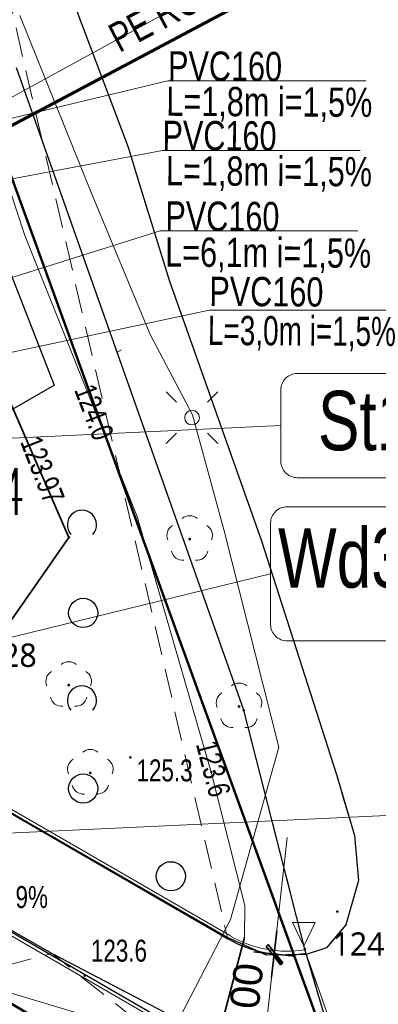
# Model space of a CAD drawing. Header units: millimetres. Extents: x 7464056 to 7464277, y 5957530 to 5957827.
# Tile 7 of 22: x 7464183 to 7464195, y 5957551 to 5957585. Entities that reach past the tile are written whole.
import ezdxf
from ezdxf.enums import TextEntityAlignment as Align

# ---------------------------------------------------------------- set-up
doc = ezdxf.new("R2010")
doc.units = ezdxf.units.MM
doc.header["$MEASUREMENT"] = 0
for name, pattern in [('1.0_0.5', [1.5, 1, -0.5]), ('1.5_0.5', [2, 1.5, -0.5]), ('219-500', [0]), ('egug-500', [1, 0.5, -0.5])]:
    doc.linetypes.add(name, pattern=pattern)
doc.layers.get('0').update_dxf_attribs({"color": 2, "linetype": 'CONTINUOUS', "lineweight": 0, "plot": 0})
for name, color, linetype in [('000 Inne (niezydentyfikowane)', 7, 'CONTINUOUS'), ('203-punkt graniczny', 7, 'CONTINUOUS'), ('218-kontur użytku gruntowego', 7, 'CONTINUOUS'), ('drzewo liściaste', 7, 'CONTINUOUS'), ('jezdnia', 7, 'CONTINUOUS'), ('krawężnik', 7, 'CONTINUOUS'), ('latarnia', 7, 'CONTINUOUS'), ('obudowa ochronna przewodu', 7, 'CONTINUOUS'), ('pikieta naturalna', 7, 'CONTINUOUS'), ('pikieta naturalna-Atr2', 7, 'CONTINUOUS'), ('pikieta sztuczna', 7, 'CONTINUOUS'), ('pikieta sztuczna-Atr2', 7, 'CONTINUOUS'), ('przewód elektroenergetyczny podziemny', 7, 'CONTINUOUS'), ('przewód kanalizacyjny', 7, 'CONTINUOUS'), ('przewód telekomunikacyjny podziemny', 7, 'CONTINUOUS'), ('rzedna', 7, 'CONTINUOUS'), ('rzedna-Atr2', 7, 'CONTINUOUS'), ('skarpa nieumocniona', 7, 'CONTINUOUS'), ('zadrzewienie  zakrzewienie', 7, 'CONTINUOUS')]:
    doc.layers.add(name, color=color, linetype=linetype)
for name, color, linetype, lineweight in [('219-działka ewidencyjna', 3, 'CONTINUOUS', 30), ('__ OGRODZENIE', 14, 'FENCELINE1', 30), ('__A-BUDYNEK', 7, 'CONTINUOUS', 35), ('__A-krawężnik', 7, 'CONTINUOUS', 30), ('__A-opisy', 7, 'CONTINUOUS', 20), ('__A-rzędne projektowane', 7, 'CONTINUOUS', 15), ('S-drenaż-opis', 124, 'CONTINUOUS', 20), ('S-kan-sanit-opis', 34, 'CONTINUOUS', 20), ('S-woda', 5, 'CONTINUOUS', 60), ('S-woda-opis', 5, 'CONTINUOUS', 20)]:
    doc.layers.add(name, color=color, linetype=linetype, lineweight=lineweight)
doc.styles.add('arial', font='arial.ttf')
doc.styles.add('SANIT', font='romans.shx', dxfattribs={"width": 0.7})
doc.styles.get("Standard").update_dxf_attribs({"font": 'Working1250', "width": 0.75})
doc.styles.add('trebuchet', font='trebuc.ttf')
doc.linetypes.add('FENCELINE1', pattern='A,0.25,-0.1,[133,ltypeshp.shx,S=0.1,R=0,X=-0.1,Y=0],-0.1,1', length=1.45)
doc.dimstyles.new('500', dxfattribs={"dimscale": 0.1, "dimtxt": 10, "dimasz": 1, "dimexe": 1.25, "dimexo": 0.625, "dimgap": 3, "dimtad": 1, "dimzin": 4, "dimdsep": 46, "dimtxsty": 'arial', "dimblk": 'W', "dimcen": 1, "dimse1": 1, "dimse2": 1, "dimclrd": 256, "dimclrt": 7, "dimadec": 1, "dimazin": 0, "dimtm": 1e-09, "dimtfac": 1, "dimtmove": 0, "dimatfit": 0, "dimldrblk": 'W', "dimfxl": 0, "dimlwd": 5, "dimarcsym": 0})

# ---------------------------------------------------------------- blocks, each defined once
blk = doc.blocks.new('203')
at = {"linetype": 'Continuous', "lineweight": 0}
h = blk.add_hatch(color=0, dxfattribs=at)
edge = h.paths.add_edge_path()
edge.add_arc((0, 0), 0.045, 0, 360)
blk = doc.blocks.new('OTZK1')
at = {"color": 0, "linetype": 'Continuous'}
blk.add_circle((0, 0), 0.5, dxfattribs=at)
blk = doc.blocks.new('OTZK2')
at = {"color": 0, "linetype": 'Continuous'}
blk.add_arc((0, 0), 0.5, 318.85, 221.162, dxfattribs=at)
blk = doc.blocks.new('OP021')
at = {"linetype": 'Continuous', "lineweight": 13}
h = blk.add_hatch(color=0, dxfattribs=at)
edge = h.paths.add_edge_path()
edge.add_arc((0, 0), 0.05, 0, 360)
at = {"color": 0, "linetype": 'Continuous', "lineweight": 13}
for centre, start, end in [((0, 0.4), 49.272, 130.728), ((-0.38, 0.124), 121.308, 202.548), ((0.38, 0.124), 337.452, 58.692), ((-0.235, -0.324), 193.221, 274.871), ((0.235, -0.324), 265.129, 346.779)]:
    blk.add_arc(centre, 0.4, start, end, dxfattribs=at)
blk = doc.blocks.new('PW01')
at = {"linetype": 'Continuous', "lineweight": 13}
h = blk.add_hatch(color=0, dxfattribs=at)
edge = h.paths.add_edge_path()
edge.add_arc((0, 0), 0.045, 0, 360)
blk = doc.blocks.new('SM01')
at = {"color": 0, "linetype": 'Continuous', "lineweight": 13}
for p, q in [((-0.53, 0.531), (-0.883, 0.884)), ((0.531, 0.531), (0.884, 0.884)), ((-0.53, -0.53), (-0.883, -0.883)), ((0.531, -0.53), (0.884, -0.883))]:
    blk.add_line(p, q, dxfattribs=at)
blk.add_circle((0, 0), 0.25, dxfattribs=at)
blk = doc.blocks.new('Kota2')
at = {"color": 0}
blk.add_lwpolyline([(-0.386, 0.799), (0, 0), (0.386, 0.799)], close=True, dxfattribs=at)
at = {"color": 0, "style": 'trebuchet'}
blk.add_attdef('POZIOM', (-0.775, 1.071), '', height=1, dxfattribs=at)
blk = doc.blocks.new('W')
h = blk.add_hatch(color=256)
h.paths.add_polyline_path([(0.65, 0), (2.98, 2.33), (2.27, 3.04), (0, 0.76), (0, 0)])
h.paths.add_polyline_path([(0, 0), (0, 0.76), (-0.56, 0.21), (-0.76, 0)])
h.paths.add_polyline_path([(0, -0.65), (0.15, -0.5), (0.65, 0), (0, 0)])
h.paths.add_polyline_path([(-3.39, -2.62), (-2.68, -3.33), (0, -0.65), (0, 0), (-0.76, 0)])
blk.add_hatch(color=256).paths.add_polyline_path([(-3.39, -2.62), (-2.68, -3.33), (0, -0.65), (0, 0), (-0.76, 0)])
for p, q in [((0, -7), (0, 7)), ((-8, 0), (8, 0)), ((-0.56, 0.21), (-3.39, -2.62)), ((-0.56, 0.21), (2.27, 3.04)), ((0.15, -0.5), (2.98, 2.33)), ((2.27, 3.04), (2.98, 2.33)), ((-3.39, -2.62), (-2.68, -3.33)), ((0.15, -0.5), (-2.68, -3.33))]:
    blk.add_line(p, q)
blk = doc.blocks.new('*D45')
at = {"layer": '__A-BUDYNEK', "lineweight": 5, "ltscale": 0.25}
for p, q in [((7464192.352, 5957556.887), (7464191.909, 5957552.912)), ((7464191.427, 5957548.587), (7464191.898, 5957552.812))]:
    blk.add_line(p, q, dxfattribs=at)
at = {"layer": '__A-BUDYNEK', "linetype": 'ByBlock', "lineweight": 5, "ltscale": 0.25, "xscale": 0.1, "yscale": 0.1, "zscale": 0.1, "rotation": 83.64309857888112}
blk.add_blockref('W', (7464191.909, 5957552.912), dxfattribs=at)
at = {"layer": '__A-BUDYNEK', "color": 7, "ltscale": 0.25, "insert": (7464190.851, 5957550.74), "char_height": 1, "attachment_point": 5, "rotation": 83.6431, "style": 'arial'}
blk.add_mtext('R4.00', dxfattribs=at)

msp = doc.modelspace()

# ---------------------------------------------------------------- linework, layer by layer
at = {"ltscale": 0.25}
msp.add_line((7464186.536, 5957573.474), (7464186.683, 5957573.558), dxfattribs=at)
at = {"layer": '000 Inne (niezydentyfikowane)', "color": 56, "linetype": 'Continuous', "lineweight": 50, "flags": 128}
msp.add_lwpolyline([(7464129.82, 5957706.056), (7464158.016, 5957657.47), (7464158.056, 5957657.401), (7464162.94, 5957648.984), (7464162.981, 5957648.914), (7464176.492, 5957625.631), (7464176.499, 5957625.621), (7464182.663, 5957614.998), (7464186.213, 5957609.558), (7464195.967, 5957590.719), (7464195.97, 5957590.71), (7464198.51, 5957586.21), (7464201.941, 5957582.25), (7464205.521, 5957578.87), (7464209.991, 5957575.1), (7464215.369, 5957570.98), (7464206.32, 5957560.132), (7464194.92, 5957546.46), (7464180.799, 5957585.27), (7464167.995, 5957612.279), (7464163.514, 5957619.798), (7464156.208, 5957632.058), (7464149.275, 5957643.692), (7464129.849, 5957676.292)], dxfattribs=at)
msp.add_lwpolyline([(7464194.92, 5957546.46), (7464194.899, 5957546.456), (7464191.954, 5957545.875), (7464166.573, 5957560.859), (7464160.044, 5957570.443), (7464156.689, 5957582.483), (7464156.749, 5957590.749), (7464163.514, 5957619.798), (7464167.995, 5957612.279), (7464180.799, 5957585.27)], close=True, dxfattribs=at)
at = {"layer": '218-kontur użytku gruntowego', "color": 3, "linetype": 'egug-500', "lineweight": 18, "flags": 128}
for points in [[(7464190.87, 5957561.24), (7464183.09, 5957583.2)], [(7464183.09, 5957583.2), (7464190.87, 5957561.24)], [(7464192.96, 5957553.08), (7464190.87, 5957561.24)], [(7464190.87, 5957561.24), (7464192.96, 5957553.08)], [(7464194.92, 5957546.46), (7464192.96, 5957553.08)], [(7464192.96, 5957553.08), (7464194.92, 5957546.46)]]:
    msp.add_lwpolyline(points, dxfattribs=at)
at = {"layer": '219-działka ewidencyjna', "linetype": '219-500', "flags": 128}
for points in [[(7464190.87, 5957561.24), (7464183.09, 5957583.2)], [(7464192.96, 5957553.08), (7464190.87, 5957561.24)], [(7464194.92, 5957546.46), (7464192.96, 5957553.08)]]:
    msp.add_lwpolyline(points, dxfattribs=at)
at = {"layer": '__ OGRODZENIE'}
for p in [(7464179.456, 5957584.949), (7464179.721, 5957569.678)]:
    msp.add_line(p, (7464184.378, 5957572.351), dxfattribs=at)
at = {"layer": '__A-krawężnik', "ltscale": 0.25}
for p, q in [((7464181.078, 5957558.771), (7464190.353, 5957553.422)), ((7464175.063, 5957558.2), (7464194.66, 5957546.898))]:
    msp.add_line(p, q, dxfattribs=at)
at = {"layer": '__A-krawężnik', "lineweight": 15, "ltscale": 0.25}
for p, q in [((7464181.138, 5957558.875), (7464190.413, 5957553.526)), ((7464175.003, 5957558.096), (7464194.594, 5957546.797))]:
    msp.add_line(p, q, dxfattribs=at)
at = {"layer": '__A-krawężnik', "ltscale": 0.25}
msp.add_arc((7464192.352, 5957556.887), 4, 240.0269, 279.347, dxfattribs=at)
at = {"layer": '__A-krawężnik', "lineweight": 15, "ltscale": 0.25}
msp.add_arc((7464192.352, 5957556.887), 3.88, 240.0269, 279.1247, dxfattribs=at)
at = {"layer": 'jezdnia', "color": 7, "linetype": '1.5_0.5', "lineweight": 18, "flags": 128}
msp.add_lwpolyline([(7464086.851, 5957757.258), (7464091.92, 5957748.72), (7464093.17, 5957746.61), (7464100.88, 5957733.62), (7464109.13, 5957719.6), (7464117.32, 5957705.91), (7464124.79, 5957693.36), (7464131.59, 5957681.85), (7464137.77, 5957671.55), (7464145.7, 5957658.29), (7464153.31, 5957645.2), (7464161.81, 5957630.88), (7464165.59, 5957624.29), (7464166.01, 5957623.09), (7464166.28, 5957621.51), (7464166.24, 5957620.22), (7464165.92, 5957618.44), (7464168.97, 5957613.22), (7464169.49, 5957613.31), (7464170.42, 5957613.31), (7464171.31, 5957612.99), (7464172.23, 5957612.07), (7464174.42, 5957607.65), (7464180.26, 5957595.46), (7464181.97, 5957591.93), (7464181.97, 5957591.41), (7464181.65, 5957590.58), (7464181.19, 5957590.07), (7464180.8, 5957589.72), (7464180.45, 5957589.49), (7464177.71, 5957587.72), (7464174.48, 5957585.62), (7464174.04, 5957585.45), (7464173.25, 5957585.36), (7464172.37, 5957585.5), (7464170.33, 5957586.19), (7464174.29, 5957579.29), (7464174.66, 5957580.9), (7464175.14, 5957581.82), (7464175.95, 5957582.64), (7464182.63, 5957586.49), (7464183.82, 5957586.55), (7464184.39, 5957586.13), (7464185.16, 5957585.13), (7464186.91, 5957580.49), (7464187.35, 5957579.06), (7464188.33, 5957575.91), (7464191.48, 5957567.03), (7464194.04, 5957559.04), (7464194.66, 5957556.96), (7464194.8, 5957555.42), (7464194.36, 5957553.91), (7464193.7, 5957553.12), (7464193.01, 5957552.89), (7464195.32, 5957546.4), (7464196.35, 5957545.53), (7464197.42, 5957544.45), (7464198.3, 5957543.12), (7464199.02, 5957541.65), (7464199.69, 5957539.99), (7464200.28, 5957536.84), (7464200.881, 5957534.249)], dxfattribs=at)
msp.add_lwpolyline([(7464175.08, 5957566.94), (7464168.12, 5957579.06), (7464164.6, 5957585.2), (7464164.05, 5957586.08), (7464163.49, 5957587.16), (7464163.17, 5957588.47), (7464163.09, 5957590.54), (7464163.17, 5957592.05), (7464163.8, 5957595.25), (7464165.08, 5957600.48), (7464167.34, 5957609.47), (7464167.73, 5957610.98), (7464167.99, 5957612.28), (7464168.48, 5957612.9), (7464168.97, 5957613.22), (7464165.92, 5957618.44), (7464165.25, 5957616.11), (7464164.7, 5957613.53), (7464161.91, 5957601.58), (7464159.06, 5957589.68), (7464158.91, 5957588.78), (7464158.88, 5957587.14), (7464159.08, 5957584.49), (7464159.56, 5957581.48), (7464159.93, 5957579.62), (7464160.1, 5957579.06), (7464160.48, 5957577.81), (7464161.22, 5957574.98), (7464162.46, 5957571.47), (7464164.25, 5957568.18), (7464166.47, 5957565.3), (7464169.08, 5957562.56), (7464171.1, 5957560.79), (7464173.39, 5957559.16), (7464176.91, 5957557.14), (7464184.31, 5957552.93), (7464188.42, 5957550.79), (7464189.21, 5957550.43), (7464191.67, 5957549.01), (7464193.61, 5957547.69), (7464195.32, 5957546.4), (7464193.01, 5957552.89), (7464191.65, 5957552.87), (7464190.31, 5957553.48), (7464175.47, 5957562.01), (7464174.72, 5957562.88), (7464174.26, 5957564.06), (7464174.2, 5957565.3), (7464174.58, 5957566.25)], close=True, dxfattribs=at)
at = {"layer": 'krawężnik', "color": 7, "linetype": 'Continuous', "lineweight": 25, "flags": 128}
for points in [[(7464158.88, 5957587.14), (7464159.08, 5957584.49), (7464159.56, 5957581.48), (7464159.93, 5957579.62), (7464160.1, 5957579.06), (7464160.48, 5957577.81), (7464161.22, 5957574.98), (7464162.46, 5957571.47), (7464164.25, 5957568.18), (7464166.47, 5957565.3), (7464169.08, 5957562.56), (7464171.1, 5957560.79), (7464173.39, 5957559.16), (7464176.91, 5957557.14), (7464184.31, 5957552.93), (7464188.42, 5957550.79), (7464189.21, 5957550.43), (7464191.67, 5957549.01), (7464193.61, 5957547.69), (7464195.32, 5957546.4)], [(7464182.63, 5957586.49), (7464183.82, 5957586.55), (7464184.39, 5957586.13), (7464185.16, 5957585.13), (7464186.91, 5957580.49), (7464187.35, 5957579.06), (7464188.33, 5957575.91), (7464191.48, 5957567.03), (7464194.04, 5957559.04), (7464194.66, 5957556.96), (7464194.8, 5957555.42), (7464194.36, 5957553.91), (7464193.7, 5957553.12), (7464193.01, 5957552.89)], [(7464193.01, 5957552.89), (7464191.65, 5957552.87), (7464190.31, 5957553.48), (7464175.47, 5957562.01), (7464174.72, 5957562.88), (7464174.26, 5957564.06), (7464174.2, 5957565.3), (7464174.58, 5957566.25), (7464175.08, 5957566.94)]]:
    msp.add_lwpolyline(points, dxfattribs=at)
at = {"layer": 'obudowa ochronna przewodu', "color": 7, "linetype": 'Continuous', "lineweight": 35, "flags": 128}
for points in [[(7464196.882, 5957534.225), (7464196.16, 5957537.22), (7464183.01, 5957542.44), (7464180.69, 5957546.16), (7464179.77, 5957551.46), (7464179.51, 5957554.12), (7464180.59, 5957560.99), (7464184.89, 5957567.15), (7464179.45, 5957579.66), (7464179.25, 5957580.12)], [(7464189.91, 5957549.75), (7464190.89, 5957553.48)]]:
    msp.add_lwpolyline(points, dxfattribs=at)
at = {"layer": 'przewód elektroenergetyczny podziemny', "color": 1, "linetype": 'Continuous', "lineweight": 18, "flags": 128}
for points in [[(7464198.519, 5957534.235), (7464197.84, 5957535.9), (7464197.3, 5957537.03), (7464195.22, 5957542.68), (7464189.26, 5957548.01), (7464189.91, 5957549.75), (7464190.89, 5957553.48), (7464190.91, 5957554.57), (7464189.76, 5957559.13), (7464187.22, 5957567.86), (7464186.59, 5957569.43), (7464183.38, 5957577.47), (7464182.86, 5957579.06), (7464180.99, 5957584.74), (7464178.47, 5957589.84), (7464169.34, 5957607.61), (7464167.33, 5957611.16), (7464164.77, 5957616.16), (7464161.16, 5957621.94), (7464156, 5957630.1), (7464149.38, 5957641.57), (7464141.13, 5957655.81)], [(7464199.184, 5957534.239), (7464199.16, 5957534.37), (7464198.51, 5957537.91), (7464197.94, 5957540.83), (7464197.91, 5957541.32), (7464197.45, 5957543.79), (7464195.6, 5957545.62), (7464190.66, 5957549.28), (7464188.71, 5957550.79), (7464190.42, 5957554.09), (7464192.07, 5957559.98), (7464190.2, 5957567.37), (7464189.12, 5957571.34), (7464187.67, 5957574.08), (7464185.65, 5957578.93), (7464183.21, 5957584.98)], [(7464185.6, 5957579.06), (7464185.65, 5957578.93)], [(7464171.83, 5957558.53), (7464173.65, 5957556.77), (7464181.73, 5957551.93), (7464188.57, 5957549.87), (7464195.6, 5957545.62)]]:
    msp.add_lwpolyline(points, dxfattribs=at)
at = {"layer": 'przewód kanalizacyjny', "color": 34, "linetype": 'Continuous', "lineweight": 18, "flags": 128}
msp.add_lwpolyline([(7464175.46, 5957556.7), (7464217.76, 5957558.67), (7464228.52, 5957543.1), (7464232.32, 5957544.24), (7464265.87, 5957554.27)], dxfattribs=at)
at = {"layer": 'przewód telekomunikacyjny podziemny', "color": 30, "linetype": 'Continuous', "lineweight": 18, "flags": 128}
for points in [[(7464212.63, 5957597.41), (7464212.35, 5957597.27), (7464194.16, 5957588.33), (7464180.15, 5957580.68), (7464179.47, 5957580.26), (7464179.25, 5957580.12)], [(7464179.25, 5957580.12), (7464179.45, 5957579.66), (7464184.89, 5957567.15), (7464180.59, 5957560.99), (7464179.51, 5957554.12), (7464179.77, 5957551.46), (7464180.69, 5957546.16), (7464183.01, 5957542.44), (7464196.16, 5957537.22), (7464196.882, 5957534.225)]]:
    msp.add_lwpolyline(points, dxfattribs=at)
at = {"layer": 'S-drenaż-opis', "color": 94, "ltscale": 0.01}
msp.add_line((7464191.789, 5957565.904), (7464177.432, 5957562.402), dxfattribs=at)
msp.add_lwpolyline([(7464192.354, 5957563.61), (7464201.064, 5957563.61, 0.414214), (7464201.629, 5957564.175), (7464201.629, 5957567.633, 0.414214), (7464201.064, 5957568.198), (7464192.354, 5957568.198, 0.414214), (7464191.789, 5957567.633), (7464191.789, 5957564.175, 0.414214), (7464192.354, 5957563.61)], format="xyb", dxfattribs=at)
at = {"layer": 'S-kan-sanit-opis', "ltscale": 0.01}
for p, q in [((7464168.687, 5957578.072), (7464188.277, 5957582.748)), ((7464188.277, 5957582.748), (7464195.045, 5957582.748)), ((7464169.396, 5957576.838), (7464188.087, 5957580.375)), ((7464188.087, 5957580.375), (7464194.855, 5957580.375)), ((7464169.127, 5957571.709), (7464188.008, 5957577.62)), ((7464188.008, 5957577.62), (7464194.776, 5957577.62)), ((7464172.316, 5957571.217), (7464189.691, 5957574.917)), ((7464189.691, 5957574.917), (7464196.2, 5957574.917)), ((7464170.139, 5957569.946), (7464192.138, 5957570.969))]:
    msp.add_line(p, q, dxfattribs=at)
msp.add_lwpolyline([(7464192.703, 5957569.189), (7464202.046, 5957569.189, 0.414214), (7464202.611, 5957569.754), (7464202.611, 5957572.185, 0.414214), (7464202.046, 5957572.75), (7464192.703, 5957572.75, 0.414214), (7464192.138, 5957572.185), (7464192.138, 5957569.754, 0.414214), (7464192.703, 5957569.189)], format="xyb", dxfattribs=at)
at = {"layer": 'S-woda', "ltscale": 0.25}
msp.add_line((7464206.696, 5957593.829), (7464175.389, 5957577.227), dxfattribs=at)
at = {"layer": 'skarpa nieumocniona', "color": 7, "linetype": '1.0_0.5', "lineweight": 18, "flags": 128}
msp.add_lwpolyline([(7464197.72, 5957542.31), (7464198.83, 5957541.21), (7464184.82, 5957546.17), (7464183.26, 5957546.03), (7464159.79, 5957540.09), (7464151.07, 5957537.79), (7464149.74, 5957535.43), (7464149.25, 5957533.94), (7464145.76, 5957533.92), (7464145.2, 5957534.35), (7464141.99, 5957536.8), (7464146.52, 5957537.18), (7464147.33, 5957540.02), (7464150.7, 5957544.03), (7464184.31, 5957552.93)], close=True, dxfattribs=at)
msp.add_lwpolyline([(7464197.72, 5957542.31), (7464198.83, 5957541.21), (7464184.82, 5957546.17), (7464183.26, 5957546.03), (7464159.79, 5957540.09), (7464151.07, 5957537.79), (7464149.74, 5957535.43), (7464149.25, 5957533.94), (7464145.76, 5957533.92), (7464145.2, 5957534.35), (7464141.99, 5957536.8), (7464146.52, 5957537.18), (7464147.33, 5957540.02), (7464150.7, 5957544.03), (7464184.31, 5957552.93)], close=True, dxfattribs=at)
at = {"layer": 'zadrzewienie  zakrzewienie', "color": 7, "linetype": '1.0_0.5', "lineweight": 18, "flags": 128}
for points in [[(7464182.63, 5957586.49), (7464175.95, 5957582.64), (7464175.14, 5957581.82), (7464174.66, 5957580.9), (7464174.29, 5957579.29), (7464174.42, 5957579.06), (7464179.77, 5957569.74), (7464175.08, 5957566.94), (7464175.47, 5957562.01), (7464190.31, 5957553.48)], [(7464184.31, 5957552.93), (7464176.91, 5957557.14), (7464173.39, 5957559.16), (7464171.1, 5957560.79), (7464166.23, 5957559.3), (7464165.91, 5957554.65), (7464163.32, 5957550.79), (7464183.26, 5957546.03), (7464184.82, 5957546.17), (7464198.83, 5957541.21), (7464197.72, 5957542.31), (7464193.61, 5957547.69), (7464191.67, 5957549.01), (7464189.21, 5957550.43), (7464188.42, 5957550.79)]]:
    msp.add_lwpolyline(points, close=True, dxfattribs=at)

# ---------------------------------------------------------------- block references
at = {"layer": '203-punkt graniczny', "color": 7, "linetype": 'Continuous', "lineweight": 18}
for p in [(7464190.87, 5957561.24), (7464192.96, 5957553.08)]:
    msp.add_blockref('203', p, dxfattribs=at)
at = {"layer": '__A-rzędne projektowane'}
ref = msp.add_blockref('Kota2', (7464180.005, 5957562.343), dxfattribs=dict(at, zscale=0.7))
ref.add_attrib('Poziom', '122,28', (7464180.528, 5957562.722), dxfattribs={"layer": '0', "color": 0, "height": 0.8, "style": 'trebuchet'})
ref = msp.add_blockref('Kota2', (7464192.924, 5957553.184), dxfattribs=dict(at, zscale=0.7))
ref.add_attrib('Poziom', '124,60', (7464193.901, 5957552.85), dxfattribs={"layer": '0', "color": 0, "height": 0.8, "style": 'trebuchet'})
at = {"layer": 'drzewo liściaste', "color": 94, "linetype": 'Continuous', "lineweight": 18}
for p in [(7464189.02, 5957567.09), (7464184.88, 5957562.1), (7464190.71, 5957561.37), (7464185.62, 5957559.1)]:
    msp.add_blockref('OP021', p, dxfattribs=at)
at = {"layer": 'latarnia', "color": 7, "linetype": 'Continuous', "lineweight": 18}
msp.add_blockref('SM01', (7464189.1, 5957571.24), dxfattribs=at)
at = {"layer": 'pikieta naturalna', "color": 7, "linetype": 'Continuous', "lineweight": 13}
msp.add_blockref('PW01', (7464186.99, 5957559.63), dxfattribs=at)
at = {"layer": 'pikieta sztuczna', "color": 7, "linetype": 'Continuous', "lineweight": 13}
for p in [(7464194.07, 5957554.36), (7464185.43, 5957552.17)]:
    msp.add_blockref('PW01', p, dxfattribs=at)
at = {"layer": 'rzedna', "color": 1, "linetype": 'Continuous', "lineweight": 18}
for p in [(7464186.59, 5957569.43), (7464189.76, 5957559.13)]:
    msp.add_blockref('PW01', p, dxfattribs=at)
at = {"layer": 'rzedna', "color": 30, "linetype": 'Continuous', "lineweight": 35}
msp.add_blockref('PW01', (7464184.89, 5957567.15), dxfattribs=at)
at = {"layer": 'zadrzewienie  zakrzewienie', "color": 7, "linetype": 'Continuous', "lineweight": 18}
for name, p in [('OTZK2', (7464185.334, 5957567.577)), ('OTZK1', (7464185.376, 5957564.566)), ('OTZK2', (7464185.334, 5957561.577)), ('OTZK1', (7464185.376, 5957558.566)), ('OTZK1', (7464188.376, 5957555.566))]:
    msp.add_blockref(name, p, dxfattribs=at)

# ---------------------------------------------------------------- texts
at = {"layer": '__A-opisy', "linetype": 'Continuous', "lineweight": 30, "width": 0.765}
msp.add_text('9%%%', height=0.75, dxfattribs=at).set_placement((7464183.061, 5957554.482))
at = {"layer": 'pikieta naturalna-Atr2', "color": 7, "width": 0.765}
msp.add_text('125.3', height=0.75, dxfattribs=at).set_placement((7464187.2, 5957558.81))
at = {"layer": 'pikieta sztuczna-Atr2', "color": 7, "width": 0.765}
msp.add_text('123.6', height=0.75, dxfattribs=at).set_placement((7464185.64, 5957552.65))
at = {"layer": 'rzedna-Atr2', "color": 7, "width": 0.765}
for s, rotation, p in [('124.0', 290.96, (7464185.06, 5957572.19)), ('123.6', 284.37, (7464189.23, 5957560.08))]:
    msp.add_text(s, height=0.75, rotation=rotation, dxfattribs=at).set_placement(p)
at = {"layer": 'rzedna-Atr2', "color": 30, "width": 0.765}
msp.add_text('123.97', height=0.75, rotation=-68.68, dxfattribs=at).set_placement((7464183.56, 5957570.55), align=Align.MIDDLE_LEFT)
at = {"layer": 'S-drenaż-opis', "color": 94, "ltscale": 0.01, "insert": (7464196.416, 5957565.402), "char_height": 2.0304, "attachment_point": 9}
msp.add_mtext('{\\fArial|b0|i0|c0|p0;Wd3}', dxfattribs=at)
at = {"layer": 'S-kan-sanit-opis', "ltscale": 0.001, "char_height": 1, "attachment_point": 7, "rotation": 359.6592}
for s, insert in [('{\\fArial|b0|i0|c0|p0;L=1,8m i=1,5%}', (7464188.218, 5957581.371)), ('{\\fArial|b0|i0|c0|p0;PVC160  }', (7464188.277, 5957582.748)), ('{\\fArial|b0|i0|c0|p0;L=1,8m i=1,5%}', (7464188.206, 5957578.998)), ('{\\fArial|b0|i0|c0|p0;PVC160  }', (7464188.087, 5957580.375)), ('{\\fArial|b0|i0|c0|p0;L=6,1m i=1,5%}', (7464188.178, 5957576.217)), ('{\\fArial|b0|i0|c0|p0;PVC160  }', (7464188.186, 5957577.62)), ('{\\fArial|b0|i0|c0|p0;L=3,0m i=1,5%}', (7464189.632, 5957573.54)), ('{\\fArial|b0|i0|c0|p0;PVC160  }', (7464189.691, 5957575.044))]:
    msp.add_mtext(s, dxfattribs=dict(at, insert=insert))
at = {"layer": 'S-kan-sanit-opis', "ltscale": 0.01, "insert": (7464196.602, 5957570.097), "char_height": 2.0304, "attachment_point": 9}
msp.add_mtext('{\\fArial|b0|i0|c0|p0;St1}', dxfattribs=at)
at = {"layer": 'S-woda', "lineweight": 50, "style": 'SANIT', "width": 0.6}
msp.add_text('W4', height=1.6, dxfattribs=at).set_placement((7464181.559, 5957567.914))
at = {"layer": 'S-woda-opis', "ltscale": 0.01, "insert": (7464186.7, 5957583.539), "char_height": 1, "attachment_point": 7, "rotation": 27.8965}
msp.add_mtext('{\\fArial|b0|i0|c0|p0;PE RC 40 x 2,4}', dxfattribs=at)

# ---------------------------------------------------------------- dimensions: what is measured, and where the dimension line sits
at = {"layer": '__A-BUDYNEK', "ltscale": 0.25}
dim = msp.add_radius_dim(center=(7464192.352, 5957556.887), mpoint=(7464191.909, 5957552.912), dimstyle='500', dxfattribs=at)
dim.commit()
dim.dimension.update_dxf_attribs({"geometry": '*D45', "text_midpoint": (7464190.851, 5957550.74)})

doc.saveas('drawing.dxf')
